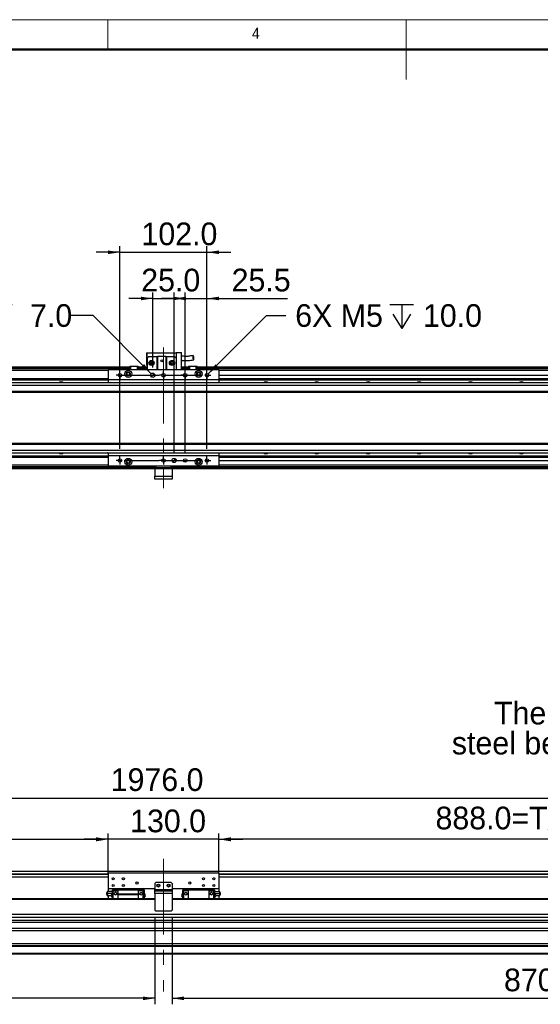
# Model space of a CAD drawing. Header units: millimetres. Extents: x 35 to 2905, y 35 to 2044.
# Tile 4 of 6: x 1017 to 1627, y 889 to 2044. Entities that reach past the tile are written whole.
import ezdxf

# ---------------------------------------------------------------- set-up
doc = ezdxf.new("R2010")
doc.units = ezdxf.units.MM
doc.header["$LTSCALE"] = 7
doc.header["$PDSIZE"] = -1
doc.linetypes.add('CENTERX2', pattern=[20.32, 12.7, -2.54, 2.54, -2.54])
doc.layers.add('DIMNS', color=7, linetype='Continuous')
doc.styles.add('SLDTEXTSTYLE1', font='Gothic.ttf', dxfattribs={"width": 0.913})
doc.styles.add('SLDTEXTSTYLE8', font='txt')
doc.dimstyles.new('SLDDIMSTYLE0', dxfattribs={"dimtxt": 26.6, "dimasz": 14, "dimexe": 0, "dimexo": 0.0625, "dimgap": 6.65, "dimtad": 2, "dimdec": 1, "dimrnd": 1e-09, "dimzin": 4, "dimdsep": 46, "dimtxsty": 'SLDTEXTSTYLE8', "dimsah": 1, "dimcen": 0.09, "dimadec": 0, "dimazin": 1, "dimtfac": 1, "dimtdec": 1, "dimtofl": 0, "dimtmove": 0, "dimatfit": 3, "dimfxl": 0, "dimfrac": 2, "dimtolj": 1, "dimtzin": 12, "dimarcsym": 0})
doc.dimstyles.new('SLDDIMSTYLE1', dxfattribs={"dimtxt": 26.6, "dimasz": 14, "dimexe": 0, "dimexo": 0.0625, "dimgap": 6.65, "dimtad": 2, "dimdec": 1, "dimrnd": 1e-09, "dimzin": 4, "dimdsep": 46, "dimtxsty": 'SLDTEXTSTYLE8', "dimsah": 1, "dimcen": 0.09, "dimadec": 0, "dimazin": 1, "dimtfac": 1, "dimtdec": 1, "dimtmove": 0, "dimatfit": 0, "dimfxl": 0, "dimfrac": 2, "dimtolj": 1, "dimtzin": 12, "dimarcsym": 0})
doc.dimstyles.new('SLDDIMSTYLE2', dxfattribs={"dimtxt": 26.6, "dimasz": 14, "dimexe": 0, "dimexo": 0.0625, "dimgap": 6.65, "dimtad": 2, "dimdec": 1, "dimrnd": 1e-09, "dimzin": 12, "dimdsep": 46, "dimtxsty": 'SLDTEXTSTYLE8', "dimsah": 1, "dimcen": 0.09, "dimadec": 0, "dimazin": 3, "dimtfac": 1, "dimtdec": 1, "dimtmove": 0, "dimatfit": 0, "dimfxl": 0, "dimfrac": 2, "dimtolj": 1, "dimtzin": 12, "dimarcsym": 0})
doc.dimstyles.new('SLDDIMSTYLE4', dxfattribs={"dimtxt": 26.6, "dimasz": 14, "dimexe": 0, "dimexo": 0.0625, "dimgap": 6.65, "dimtad": 0, "dimtih": 1, "dimtoh": 1, "dimdec": 1, "dimrnd": 1e-09, "dimzin": 4, "dimdsep": 46, "dimtxsty": 'SLDTEXTSTYLE8', "dimsah": 1, "dimcen": 0, "dimadec": 0, "dimazin": 1, "dimtfac": 1, "dimtdec": 1, "dimtofl": 0, "dimtmove": 0, "dimatfit": 3, "dimfxl": 0, "dimfrac": 2, "dimtolj": 1, "dimtzin": 12, "dimarcsym": 0})
doc.dimstyles.new('SLDDIMSTYLE7', dxfattribs={"dimtxt": 26.6, "dimasz": 14, "dimexe": 0, "dimexo": 0.0625, "dimgap": 6.65, "dimtad": 0, "dimtih": 1, "dimtoh": 1, "dimdec": 1, "dimrnd": 1e-09, "dimzin": 4, "dimdsep": 46, "dimtxsty": 'SLDTEXTSTYLE8', "dimsah": 1, "dimcen": 0, "dimadec": 0, "dimazin": 1, "dimtfac": 1, "dimtdec": 1, "dimtofl": 0, "dimtmove": 0, "dimatfit": 3, "dimfxl": 0, "dimfrac": 2, "dimtolj": 1, "dimtzin": 12, "dimarcsym": 0})

# ---------------------------------------------------------------- blocks, each defined once
blk = doc.blocks.new('_D')
at = {"layer": 'DIMNS'}
for p, q in [((197.3, 1024.3), (197.3, 1138)), ((2173.3, 1024.3), (2173.3, 1138)), ((197.3, 1131), (2173.3, 1131))]:
    blk.add_line(p, q, dxfattribs=at)
for points in [[(197.3, 1131), (211.3, 1128.9), (211.3, 1133.1)], [(2173.3, 1131), (2159.3, 1133.1), (2159.3, 1128.9)]]:
    blk.add_solid(points, dxfattribs=at)
at = {"layer": 'DIMNS', "insert": (1123.4, 1165.9), "char_height": 26.6, "attachment_point": 1, "style": 'SLDTEXTSTYLE8'}
blk.add_mtext('1976.0', dxfattribs=at)
blk = doc.blocks.new('_D_1')
at = {"layer": 'Defpoints', "color": 0}
for p in [(1120.3, 1082.6), (1120.3, 1042.9), (232.3, 1036.1)]:
    blk.add_point(p, dxfattribs=at)
at = {"layer": 'DIMNS', "color": 0, "lineweight": -2}
for p, q in [((232.3, 1036.1), (232.3, 1082.6)), ((246.3, 1082.6), (1106.3, 1082.6)), ((1120.3, 1042.9), (1120.3, 1082.6))]:
    blk.add_line(p, q, dxfattribs=at)
at = {"layer": 'DIMNS', "color": 0}
for points in [[(246.3, 1085), (246.3, 1080.3), (232.3, 1082.6)], [(1106.3, 1085), (1106.3, 1080.3), (1120.3, 1082.6)]]:
    blk.add_solid(points, dxfattribs=at)
at = {"layer": 'DIMNS', "color": 0, "insert": (706.5, 1120.9), "char_height": 26.6, "attachment_point": 2, "style": 'SLDTEXTSTYLE8'}
blk.add_mtext('\\A1;888.0=T/2+18mm', dxfattribs=at)
blk = doc.blocks.new('_D_2')
at = {"layer": 'DIMNS'}
for p, q in [((1120.3, 1051.8), (1120.3, 1089.6)), ((1250.3, 1051.8), (1250.3, 1089.6)), ((1120.3, 1082.6), (1092.3, 1082.6)), ((1250.3, 1082.6), (1120.3, 1082.6)), ((1250.3, 1082.6), (1278.3, 1082.6))]:
    blk.add_line(p, q, dxfattribs=at)
for points in [[(1120.3, 1082.6), (1106.3, 1084.7), (1106.3, 1080.5)], [(1250.3, 1082.6), (1264.3, 1080.5), (1264.3, 1084.7)]]:
    blk.add_solid(points, dxfattribs=at)
at = {"layer": 'DIMNS', "insert": (1146.2, 1117.5), "char_height": 26.6, "attachment_point": 1, "style": 'SLDTEXTSTYLE8'}
blk.add_mtext('130.0', dxfattribs=at)
blk = doc.blocks.new('_D_3')
at = {"layer": 'Defpoints', "color": 0}
for p in [(1250.3, 1082.6), (1250.3, 1042.9), (2138.3, 1036.1)]:
    blk.add_point(p, dxfattribs=at)
at = {"layer": 'DIMNS', "color": 0, "lineweight": -2}
for p, q in [((1250.3, 1042.9), (1250.3, 1082.6)), ((2124.3, 1082.6), (1264.3, 1082.6)), ((2138.3, 1036.1), (2138.3, 1082.6))]:
    blk.add_line(p, q, dxfattribs=at)
at = {"layer": 'DIMNS', "color": 0}
for points in [[(1264.3, 1085), (1264.3, 1080.3), (1250.3, 1082.6)], [(2124.3, 1085), (2124.3, 1080.3), (2138.3, 1082.6)]]:
    blk.add_solid(points, dxfattribs=at)
at = {"layer": 'DIMNS', "color": 0, "insert": (1644.7, 1120.9), "char_height": 26.6, "attachment_point": 2, "style": 'SLDTEXTSTYLE8'}
blk.add_mtext('\\A1;888.0=T/2+18mm', dxfattribs=at)
blk = doc.blocks.new('_D_4')
at = {"layer": 'DIMNS'}
for p, q in [((305.3, 983.3), (305.3, 889.1)), ((1175.3, 990.5), (1175.3, 889.1)), ((1175.3, 896.1), (305.3, 896.1))]:
    blk.add_line(p, q, dxfattribs=at)
for points in [[(305.3, 896.1), (319.3, 894), (319.3, 898.2)], [(1175.3, 896.1), (1161.3, 898.2), (1161.3, 894)]]:
    blk.add_solid(points, dxfattribs=at)
at = {"layer": 'DIMNS', "insert": (713.1, 931), "char_height": 26.6, "attachment_point": 1, "style": 'SLDTEXTSTYLE8'}
blk.add_mtext('870.0', dxfattribs=at)
blk = doc.blocks.new('_D_5')
at = {"layer": 'DIMNS'}
for p, q in [((1195.3, 990.5), (1195.3, 889.1)), ((2065.3, 983.3), (2065.3, 889.1)), ((1195.3, 896.1), (2065.3, 896.1))]:
    blk.add_line(p, q, dxfattribs=at)
for points in [[(1195.3, 896.1), (1209.3, 894), (1209.3, 898.2)], [(2065.3, 896.1), (2051.3, 898.2), (2051.3, 894)]]:
    blk.add_solid(points, dxfattribs=at)
at = {"layer": 'DIMNS', "insert": (1584.6, 931), "char_height": 26.6, "attachment_point": 1, "style": 'SLDTEXTSTYLE8'}
blk.add_mtext('870.0', dxfattribs=at)
blk = doc.blocks.new('SW_NOTE_4')
at = {"layer": 'DIMNS', "color": 0, "char_height": 26.6, "attachment_point": 2, "style": 'SLDTEXTSTYLE8'}
for s, insert in [('The distance between the load plate and the ', (-409.1, 48.4)), ('steel belt protection belt shall be greater than 4mm', (-409.2, 13.2))]:
    blk.add_mtext(s, dxfattribs=dict(at, insert=insert))
blk = doc.blocks.new('SW_SYMBOL_HOLE_DEPTH')
at = {"layer": 'DIMNS', "color": 0}
for p, q in [((0, 6125), (5600, 6125)), ((2800, 6125), (2800, 525)), ((700, 3885), (2800, 525)), ((4900, 3885), (2800, 525))]:
    blk.add_line(p, q, dxfattribs=at)
blk = doc.blocks.new('_D_22')
at = {"layer": 'DIMNS'}
for p, q in [((1237.8, 1628.5), (1306.2, 1696.9)), ((1306.2, 1696.9), (1328.6, 1696.9))]:
    blk.add_line(p, q, dxfattribs=at)
blk.add_solid([(1237.8, 1628.5), (1249.2, 1636.9), (1246.2, 1639.8)], dxfattribs=at)
at = {"layer": 'DIMNS', "xscale": 0.004985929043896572, "yscale": 0.004985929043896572, "zscale": 0.004985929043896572}
blk.add_blockref('SW_SYMBOL_HOLE_DEPTH', (1450.7, 1679.3), dxfattribs=at)
at = {"layer": 'DIMNS', "char_height": 26.6, "attachment_point": 1, "style": 'SLDTEXTSTYLE8'}
for s, insert in [('6X M5 ', (1339.8, 1710.3)), ('10.0', (1489.6, 1710.3))]:
    blk.add_mtext(s, dxfattribs=dict(at, insert=insert))
blk = doc.blocks.new('_D_23')
at = {"layer": 'DIMNS'}
for p, q in [((1102.9, 1696.9), (1074.9, 1696.9)), ((1171, 1628.7), (1102.9, 1696.9))]:
    blk.add_line(p, q, dxfattribs=at)
blk.add_solid([(1171, 1628.7), (1162.6, 1640.1), (1159.6, 1637.2)], dxfattribs=at)
at = {"layer": 'DIMNS', "xscale": 0.004985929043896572, "yscale": 0.004985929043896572, "zscale": 0.004985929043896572}
blk.add_blockref('SW_SYMBOL_HOLE_DEPTH', (979.9, 1679.3), dxfattribs=at)
at = {"layer": 'DIMNS', "char_height": 26.6, "attachment_point": 1, "style": 'SLDTEXTSTYLE8'}
for s, insert in [('2X ', (768.9, 1710.3)), ('%%c', (818.9, 1710)), (' 5.0 H7 ', (860, 1710.3)), (' 7.0', (1018.9, 1710.3))]:
    blk.add_mtext(s, dxfattribs=dict(at, insert=insert))
blk = doc.blocks.new('_D_24')
at = {"layer": 'DIMNS'}
for p, q in [((2243.3, 1627), (2243.3, 1655)), ((1249.8, 1627), (2250.3, 1627)), ((2243.3, 1527), (2243.3, 1627)), ((1249.8, 1527), (2250.3, 1527)), ((2243.3, 1527), (2243.3, 1499))]:
    blk.add_line(p, q, dxfattribs=at)
for points in [[(2243.3, 1627), (2245.4, 1641), (2241.2, 1641)], [(2243.3, 1527), (2241.2, 1513), (2245.4, 1513)]]:
    blk.add_solid(points, dxfattribs=at)
at = {"layer": 'DIMNS', "insert": (2208.4, 1534.4), "char_height": 26.6, "attachment_point": 1, "rotation": 90, "style": 'SLDTEXTSTYLE8'}
blk.add_mtext('100.0', dxfattribs=at)
blk = doc.blocks.new('_D_25')
at = {"layer": 'DIMNS'}
for p, q in [((1172.8, 1635.9), (1172.8, 1724)), ((1197.8, 1535.9), (1197.8, 1724)), ((1172.8, 1717), (1144.8, 1717)), ((1172.8, 1717), (1197.8, 1717)), ((1197.8, 1717), (1225.8, 1717))]:
    blk.add_line(p, q, dxfattribs=at)
for points in [[(1172.8, 1717), (1158.8, 1719.1), (1158.8, 1714.9)], [(1197.8, 1717), (1211.8, 1714.9), (1211.8, 1719.1)]]:
    blk.add_solid(points, dxfattribs=at)
at = {"layer": 'DIMNS', "insert": (1159.2, 1751.9), "char_height": 26.6, "attachment_point": 1, "style": 'SLDTEXTSTYLE8'}
blk.add_mtext('25.0', dxfattribs=at)
blk = doc.blocks.new('_D_26')
at = {"layer": 'DIMNS'}
for p, q in [((1134.3, 1771.2), (1106.3, 1771.2)), ((1134.3, 1540.5), (1134.3, 1778.2)), ((1134.3, 1771.2), (1236.3, 1771.2)), ((1236.3, 1540.5), (1236.3, 1778.2)), ((1236.3, 1771.2), (1264.3, 1771.2))]:
    blk.add_line(p, q, dxfattribs=at)
for points in [[(1134.3, 1771.2), (1120.3, 1773.3), (1120.3, 1769.1)], [(1236.3, 1771.2), (1250.3, 1769.1), (1250.3, 1773.3)]]:
    blk.add_solid(points, dxfattribs=at)
at = {"layer": 'DIMNS', "insert": (1159.5, 1806.1), "char_height": 26.6, "attachment_point": 1, "style": 'SLDTEXTSTYLE8'}
blk.add_mtext('102.0', dxfattribs=at)
blk = doc.blocks.new('_D_27')
at = {"layer": 'DIMNS'}
for p, q in [((1210.8, 1535.9), (1210.8, 1724)), ((1236.3, 1540.5), (1236.3, 1724)), ((1210.8, 1717), (1182.8, 1717)), ((1210.8, 1717), (1236.3, 1717)), ((1236.3, 1717), (1330.7, 1717))]:
    blk.add_line(p, q, dxfattribs=at)
for points in [[(1210.8, 1717), (1196.8, 1719.1), (1196.8, 1714.9)], [(1236.3, 1717), (1250.3, 1714.9), (1250.3, 1719.1)]]:
    blk.add_solid(points, dxfattribs=at)
at = {"layer": 'DIMNS', "insert": (1265.2, 1751.9), "char_height": 26.6, "attachment_point": 1, "style": 'SLDTEXTSTYLE8'}
blk.add_mtext('25.5', dxfattribs=at)
blk = doc.blocks.new('SW_CENTERMARKSYMBOL_6')
at = {"layer": 'DIMNS', "color": 0}
for p, q in [((-2.54, 0), (-4.64, 0)), ((0, 0), (-2.54, 0)), ((0, 2.54), (0, 4.64)), ((0, 0), (0, 2.54)), ((0, 0), (0, -2.54)), ((0, 0), (2.54, 0)), ((2.54, 0), (4.64, 0)), ((48.46, 0), (46.36, 0)), ((51, 0), (48.46, 0)), ((51, 2.54), (51, 4.64)), ((51, 0), (51, 2.54)), ((51, 0), (51, -2.54)), ((51, 0), (53.54, 0)), ((53.54, 0), (55.64, 0)), ((73.96, 0), (71.86, 0)), ((76.5, 0), (73.96, 0)), ((76.5, 2.54), (76.5, 4.64)), ((76.5, 0), (76.5, 2.54)), ((76.5, 0), (76.5, -2.54)), ((76.5, 0), (79.04, 0)), ((79.04, 0), (81.14, 0)), ((0, -2.54), (0, -4.64)), ((51, -2.54), (51, -4.64)), ((76.5, -2.54), (76.5, -4.64))]:
    blk.add_line(p, q, dxfattribs=at)
blk = doc.blocks.new('SW_CENTERMARKSYMBOL_7')
at = {"layer": 'DIMNS', "color": 0}
for p, q in [((-104.54, 0), (-106.64, 0)), ((-102, 0), (-104.54, 0)), ((-102, 2.54), (-102, 4.64)), ((-102, 0), (-102, 2.54)), ((-102, 0), (-102, -2.54)), ((-102, 0), (-99.46, 0)), ((-96.92, 0), (-56.08, 0)), ((-53.54, 0), (-55.64, 0)), ((-51, 0), (-53.54, 0)), ((-51, 0), (-53.54, 0)), ((-51, 2.54), (-51, 4.64)), ((-51, 0), (-51, 2.54)), ((-51, 0), (-51, 2.54)), ((-51, 0), (-51, -2.54)), ((-51, 0), (-48.46, 0)), ((-51, 0), (-51, -2.54)), ((-51, 0), (-48.46, 0)), ((-48.46, 0), (-46.36, 0)), ((-45.92, 0), (-5.08, 0)), ((0, 0), (-2.54, 0)), ((0, 2.54), (0, 4.64)), ((0, 0), (0, 2.54)), ((0, 0), (0, -2.54)), ((0, 0), (2.54, 0)), ((2.54, 0), (4.64, 0)), ((-102, -2.54), (-102, -4.64)), ((-51, -2.54), (-51, -4.64)), ((0, -2.54), (0, -4.64))]:
    blk.add_line(p, q, dxfattribs=at)
blk = doc.blocks.new('SW_CENTERMARKSYMBOL_8')
at = {"layer": 'DIMNS', "color": 0}
for p, q in [((-104.54, 0), (-106.64, 0)), ((-102, 0), (-104.54, 0)), ((-102, 2.54), (-102, 4.64)), ((-102, 0), (-102, 2.54)), ((-102, 0), (-102, -2.54)), ((-102, 0), (-99.46, 0)), ((-96.92, 0), (-56.08, 0)), ((-53.54, 0), (-55.64, 0)), ((-51, 0), (-53.54, 0)), ((-51, 0), (-53.54, 0)), ((-51, 2.54), (-51, 4.64)), ((-51, 0), (-51, 2.54)), ((-51, 0), (-51, 2.54)), ((-51, 0), (-51, -2.54)), ((-51, 0), (-48.46, 0)), ((-51, 0), (-51, -2.54)), ((-51, 0), (-48.46, 0)), ((-48.46, 0), (-46.36, 0)), ((-45.92, 0), (-5.08, 0)), ((0, 0), (-2.54, 0)), ((0, 2.54), (0, 4.64)), ((0, 0), (0, 2.54)), ((0, 0), (0, -2.54)), ((0, 0), (2.54, 0)), ((2.54, 0), (4.64, 0)), ((-102, -2.54), (-102, -4.64)), ((-51, -2.54), (-51, -4.64)), ((0, -2.54), (0, -4.64))]:
    blk.add_line(p, q, dxfattribs=at)
blk = doc.blocks.new('SW_DOWELSYMBOL_3')
at = {"linetype": 'Continuous', "lineweight": 18}
h = blk.add_hatch(color=0, dxfattribs=at)
edge = h.paths.add_edge_path(flags=0)
edge.add_arc((0, 0), 2.5, 180, 270)
edge.add_line((0, -2.5), (0, 0))
edge.add_line((0, 0), (-2.5, 0))
h = blk.add_hatch(color=0, dxfattribs=at)
edge = h.paths.add_edge_path(flags=0)
edge.add_arc((0, 0), 2.5, 0, 90)
edge.add_line((0, 2.5), (0, 0))
edge.add_line((0, 0), (2.5, 0))
at = {"layer": 'DIMNS', "color": 0}
blk.add_circle((0, 0), 2.5, dxfattribs=at)
blk = doc.blocks.new('SW_DOWELSYMBOL_4')
at = {"linetype": 'Continuous', "lineweight": 18}
h = blk.add_hatch(color=0, dxfattribs=at)
edge = h.paths.add_edge_path(flags=0)
edge.add_arc((0, 0), 2.5, 180, 270)
edge.add_line((0, -2.5), (0, 0))
edge.add_line((0, 0), (-2.5, 0))
h = blk.add_hatch(color=0, dxfattribs=at)
edge = h.paths.add_edge_path(flags=0)
edge.add_arc((0, 0), 2.5, 0, 90)
edge.add_line((0, 2.5), (0, 0))
edge.add_line((0, 0), (2.5, 0))
at = {"layer": 'DIMNS', "color": 0}
blk.add_circle((0, 0), 2.5, dxfattribs=at)

msp = doc.modelspace()

# ---------------------------------------------------------------- linework, layer by layer
at = {"color": 7, "linetype": 'Continuous', "lineweight": 18}
for p, q in [((2905, 2044), (35, 2044)), ((1120, 2009), (1120, 2044)), ((1470, 2044), (1470, 1974)), ((70, 2009), (2870, 2009))]:
    msp.add_line(p, q, dxfattribs=at)
at = {"color": 7, "linetype": 'Continuous', "lineweight": 50}
msp.add_line((2870, 2009), (70, 2009), dxfattribs=at)
at = {"color": 7, "linetype": 'Continuous', "lineweight": 25}
for p, q in [((1165.29, 1653.28), (1166.29, 1653.28)), ((1165.29, 1653.28), (1165.29, 1638.88)), ((1166.29, 1646.88), (1166.29, 1653.28)), ((1166.29, 1653.28), (1200.29, 1653.28)), ((1200.29, 1653.48), (1200.29, 1633.48)), ((1200.29, 1653.48), (1204.09, 1653.48)), ((1200.29, 1653.28), (1200.29, 1646.88)), ((1204.09, 1653.48), (1206.29, 1653.48)), ((1206.29, 1633.48), (1206.29, 1653.48)), ((1168.29, 1648.88), (1166.29, 1646.88)), ((1166.29, 1646.88), (1166.29, 1633.48)), ((1168.29, 1648.88), (1177.79, 1648.88)), ((1177.79, 1633.48), (1177.79, 1648.88)), ((1177.79, 1648.88), (1178.29, 1648.88)), ((1178.29, 1648.88), (1178.29, 1633.48)), ((1188.29, 1648.88), (1178.29, 1648.88)), ((1188.29, 1633.48), (1188.29, 1648.88)), ((1188.29, 1648.88), (1188.79, 1648.88)), ((1188.79, 1648.88), (1198.29, 1648.88)), ((1188.79, 1648.88), (1188.79, 1633.48)), ((1200.29, 1646.88), (1198.29, 1648.88)), ((1200.29, 1646.88), (1200.29, 1633.48)), ((209.29, 1636.48), (1145.79, 1636.48)), ((1145.79, 1634.49), (209.29, 1634.49)), ((263.29, 1636.78), (1145.79, 1636.78)), ((263.29, 1636.58), (1145.79, 1636.58)), ((1250.29, 1633.48), (1120.29, 1633.48)), ((1120.29, 1633.48), (1120.29, 1621.48)), ((1146.09, 1637.48), (1145.79, 1637.18)), ((1145.79, 1633.48), (1145.79, 1637.18)), ((1146.79, 1637.18), (1145.79, 1637.18)), ((1146.09, 1637.48), (1146.91, 1637.48)), ((1146.79, 1637.18), (1146.91, 1637.48)), ((1146.79, 1637.18), (1146.79, 1633.48)), ((1154.79, 1637.18), (1146.79, 1637.18)), ((1146.91, 1637.48), (1154.66, 1637.48)), ((1154.79, 1637.18), (1154.66, 1637.48)), ((1154.66, 1637.48), (1155.49, 1637.48)), ((1154.79, 1633.48), (1154.79, 1637.18)), ((1155.79, 1637.18), (1154.79, 1637.18)), ((1155.79, 1637.18), (1155.49, 1637.48)), ((1155.79, 1637.18), (1155.79, 1633.48)), ((1155.79, 1636.78), (1166.29, 1636.78)), ((1155.79, 1636.58), (1166.29, 1636.58)), ((1155.79, 1636.48), (1166.29, 1636.48)), ((1166.29, 1634.49), (1155.79, 1634.49)), ((1165.29, 1638.88), (1166.29, 1638.88)), ((1206.29, 1636.78), (1214.79, 1636.78)), ((1206.29, 1636.58), (1214.79, 1636.58)), ((1206.29, 1636.48), (1214.79, 1636.48)), ((1214.79, 1634.49), (1206.29, 1634.49)), ((1215.09, 1637.48), (1214.79, 1637.18)), ((1214.79, 1633.48), (1214.79, 1637.18)), ((1215.79, 1637.18), (1214.79, 1637.18)), ((1215.09, 1637.48), (1215.91, 1637.48)), ((1215.79, 1637.18), (1215.91, 1637.48)), ((1215.79, 1637.18), (1215.79, 1633.48)), ((1223.79, 1637.18), (1215.79, 1637.18)), ((1215.91, 1637.48), (1223.66, 1637.48)), ((1223.79, 1637.18), (1223.66, 1637.48)), ((1223.66, 1637.48), (1224.49, 1637.48)), ((1223.79, 1633.48), (1223.79, 1637.18)), ((1224.79, 1637.18), (1223.79, 1637.18)), ((1224.79, 1637.18), (1224.49, 1637.48)), ((1224.79, 1637.18), (1224.79, 1633.48)), ((1224.79, 1636.78), (2103.29, 1636.78)), ((1224.79, 1636.58), (2103.29, 1636.58)), ((1224.79, 1636.48), (2161.29, 1636.48)), ((2161.29, 1634.49), (1224.79, 1634.49)), ((1250.29, 1633.48), (1250.29, 1621.48)), ((215.29, 1622.99), (1120.29, 1622.99)), ((215.29, 1622.7), (1120.29, 1622.7)), ((215.29, 1621.8), (1120.29, 1621.8)), ((215.29, 1621.5), (1120.29, 1621.5)), ((2140.79, 1617.98), (230.29, 1617.98)), ((1250.29, 1621.48), (1120.29, 1621.48)), ((1120.29, 1621.48), (1120.29, 1617.98)), ((1250.29, 1622.99), (2155.29, 1622.99)), ((1250.29, 1622.7), (2155.29, 1622.7)), ((1250.29, 1621.8), (2155.29, 1621.8)), ((1250.29, 1621.5), (2155.29, 1621.5)), ((1250.29, 1621.48), (1250.29, 1617.98)), ((2141.29, 1614.98), (230.29, 1614.98)), ((2141.29, 1607.98), (230.29, 1607.98)), ((230.29, 1606.98), (2141.29, 1606.98)), ((2141.29, 1546.98), (230.29, 1546.98)), ((230.29, 1545.98), (2141.29, 1545.98)), ((230.29, 1538.98), (2141.29, 1538.98)), ((215.29, 1532.46), (1120.29, 1532.46)), ((215.29, 1532.17), (1120.29, 1532.17)), ((215.29, 1531.27), (1120.29, 1531.27)), ((215.29, 1530.98), (1120.29, 1530.98)), ((230.29, 1535.98), (2140.79, 1535.98)), ((1120.29, 1535.98), (1120.29, 1532.48)), ((1250.29, 1532.48), (1120.29, 1532.48)), ((1120.29, 1532.48), (1120.29, 1520.48)), ((1250.29, 1535.98), (1250.29, 1532.48)), ((1250.29, 1532.48), (1250.29, 1520.48)), ((1250.29, 1532.46), (2155.29, 1532.46)), ((1250.29, 1532.17), (2155.29, 1532.17)), ((1250.29, 1531.27), (2155.29, 1531.27)), ((1250.29, 1530.98), (2155.29, 1530.98)), ((1175.29, 1519.48), (209.29, 1519.48)), ((1175.29, 1516.98), (209.29, 1516.98)), ((1250.29, 1520.48), (1120.29, 1520.48)), ((1175.29, 1518.48), (1175.29, 1520.48)), ((1176.29, 1518.48), (1175.29, 1518.48)), ((1175.29, 1516.98), (1175.29, 1518.48)), ((1195.29, 1516.98), (1175.29, 1516.98)), ((1175.29, 1516.98), (1175.29, 1508.48)), ((1176.29, 1520.48), (1176.29, 1518.48)), ((1194.29, 1518.48), (1176.29, 1518.48)), ((1194.29, 1518.48), (1194.29, 1520.48)), ((1195.29, 1518.48), (1194.29, 1518.48)), ((1195.29, 1520.48), (1195.29, 1518.48)), ((2161.29, 1519.48), (1195.29, 1519.48)), ((1195.29, 1518.48), (1195.29, 1516.98)), ((1195.29, 1516.98), (1195.29, 1508.48)), ((2161.29, 1516.98), (1195.29, 1516.98)), ((1175.29, 1508.48), (1195.29, 1508.48)), ((1175.29, 1504.98), (1175.29, 1508.48)), ((1195.29, 1504.98), (1175.29, 1504.98)), ((1195.29, 1508.48), (1195.29, 1504.98)), ((230.29, 1045.21), (2141.29, 1045.21)), ((1250.29, 1042.86), (1120.29, 1042.86)), ((1120.29, 1042.86), (1120.29, 1024.36)), ((1250.29, 1042.86), (1250.29, 1024.36)), ((230.29, 1038.71), (1120.29, 1038.71)), ((1176.29, 1031.86), (1175.29, 1030.86)), ((1175.29, 1030.86), (1175.29, 1023.86)), ((1194.29, 1031.86), (1176.29, 1031.86)), ((1195.29, 1030.86), (1194.29, 1031.86)), ((1195.29, 1030.86), (1195.29, 1023.86)), ((1250.29, 1038.71), (2141.29, 1038.71)), ((1175.29, 1024.36), (1120.29, 1024.36)), ((1120.29, 1024.36), (1120.29, 1021.36)), ((1125.44, 1021.36), (1120.29, 1021.36)), ((1125.44, 1018.86), (1120.29, 1018.86)), ((1124, 1016.36), (1120.29, 1016.36)), ((1120.29, 1016.36), (1120.29, 1012.86)), ((1125.44, 1023.26), (1126.44, 1023.26)), ((1125.44, 1022.36), (1125.44, 1023.26)), ((1125.44, 1022.36), (1126.44, 1022.36)), ((1125.44, 1012.86), (1125.44, 1022.36)), ((1132.29, 1023.36), (1126.44, 1023.36)), ((1126.44, 1022.36), (1126.44, 1023.36)), ((1126.44, 1022.36), (1132.29, 1022.36)), ((1126.44, 1012.86), (1126.44, 1022.36)), ((1132.29, 1023.36), (1132.29, 1024.36)), ((1132.29, 1023.36), (1155.79, 1023.36)), ((1132.29, 1018.36), (1132.29, 1023.36)), ((1155.79, 1018.36), (1132.29, 1018.36)), ((1132.29, 1018.06), (1132.29, 1018.36)), ((1132.29, 1018.06), (1155.79, 1018.06)), ((1132.29, 1012.86), (1132.29, 1018.06)), ((1155.79, 1023.36), (1155.79, 1024.36)), ((1155.79, 1023.36), (1155.79, 1018.36)), ((1155.79, 1023.36), (1161.64, 1023.36)), ((1161.64, 1022.36), (1155.79, 1022.36)), ((1155.79, 1018.06), (1155.79, 1018.36)), ((1155.79, 1018.06), (1155.79, 1012.86)), ((1161.64, 1022.36), (1161.64, 1023.36)), ((1162.64, 1023.26), (1161.64, 1023.26)), ((1161.64, 1012.86), (1161.64, 1022.36)), ((1162.64, 1022.36), (1161.64, 1022.36)), ((1162.64, 1023.26), (1162.64, 1022.36)), ((1162.64, 1022.36), (1162.64, 1012.86)), ((1175.29, 1023.86), (1195.29, 1023.86)), ((1175.29, 1022.36), (1175.29, 1023.86)), ((1175.29, 1022.36), (1195.29, 1022.36)), ((1175.29, 1018.86), (1175.29, 1022.36)), ((1175.29, 1018.86), (1175.29, 999.36)), ((1195.29, 1018.86), (1175.29, 1018.86)), ((1250.29, 1024.36), (1195.29, 1024.36)), ((1195.29, 1023.86), (1195.29, 1022.36)), ((1195.29, 1022.36), (1195.29, 1018.86)), ((1195.29, 1018.86), (1195.29, 999.36)), ((1207.94, 1023.26), (1208.94, 1023.26)), ((1207.94, 1022.36), (1207.94, 1023.26)), ((1207.94, 1022.36), (1208.94, 1022.36)), ((1207.94, 1012.86), (1207.94, 1022.36)), ((1208.94, 1023.36), (1214.79, 1023.36)), ((1208.94, 1023.36), (1208.94, 1022.36)), ((1214.79, 1022.36), (1208.94, 1022.36)), ((1208.94, 1022.36), (1208.94, 1012.86)), ((1214.79, 1024.36), (1214.79, 1023.36)), ((1214.79, 1012.86), (1214.79, 1023.36)), ((1214.79, 1023.36), (1238.29, 1023.36)), ((1238.29, 1024.36), (1238.29, 1023.36)), ((1238.29, 1023.36), (1238.29, 1012.86)), ((1244.14, 1023.36), (1238.29, 1023.36)), ((1238.29, 1022.36), (1244.14, 1022.36)), ((1244.14, 1023.36), (1244.14, 1022.36)), ((1245.14, 1023.26), (1244.14, 1023.26)), ((1244.14, 1022.36), (1244.14, 1012.86)), ((1245.14, 1022.36), (1244.14, 1022.36)), ((1245.14, 1023.26), (1245.14, 1022.36)), ((1245.14, 1022.36), (1245.14, 1012.86)), ((1245.14, 1021.36), (1250.28, 1021.36)), ((1245.14, 1018.86), (1250.28, 1018.86)), ((1250.28, 1016.36), (1246.57, 1016.36)), ((1250.29, 1024.36), (1250.29, 1021.36)), ((1250.29, 1016.36), (1250.29, 1012.86)), ((1252.03, 1018.61), (1252.03, 1019.11)), ((1175.29, 1012.86), (209.29, 1012.86)), ((2161.29, 1012.86), (1195.29, 1012.86)), ((2017.79, 994.41), (352.79, 994.41)), ((1175.29, 999.36), (1176.29, 998.36)), ((1194.29, 998.36), (1176.29, 998.36)), ((1194.29, 998.36), (1195.29, 999.36)), ((2161.29, 987.49), (209.29, 987.49)), ((2161.29, 984.89), (209.29, 984.89)), ((2017.79, 991.01), (352.79, 991.01)), ((2161.29, 977.96), (209.29, 977.96)), ((2161.29, 975.36), (209.29, 975.36)), ((2161.29, 959.86), (209.29, 959.86)), ((2161.29, 957.86), (209.29, 957.86)), ((2161.29, 956.86), (209.29, 956.86)), ((2161.29, 948.86), (209.29, 948.86)), ((2161.29, 947.86), (209.29, 947.86))]:
    msp.add_line(p, q, dxfattribs=at)
at = {"color": 8, "linetype": 'Continuous', "lineweight": 25}
for p, q in [((1145.79, 1635.98), (209.29, 1635.98)), ((1120.29, 1632.49), (250.92, 1632.49)), ((1166.29, 1635.98), (1155.79, 1635.98)), ((1214.79, 1635.98), (1206.29, 1635.98)), ((2161.29, 1635.98), (1224.79, 1635.98)), ((2119.65, 1632.49), (1250.29, 1632.49)), ((1120.29, 1521.48), (209.29, 1521.48)), ((1175.29, 1517.98), (209.29, 1517.98)), ((2161.29, 1517.98), (1195.29, 1517.98)), ((2161.29, 1521.48), (1250.29, 1521.48)), ((230.29, 1042.21), (1120.29, 1042.21)), ((230.29, 1041.71), (1120.29, 1041.71)), ((1250.29, 1042.21), (2141.29, 1042.21)), ((1250.29, 1041.71), (2141.29, 1041.71)), ((1175.29, 1011.86), (209.29, 1011.86)), ((2161.29, 1011.86), (1195.29, 1011.86))]:
    msp.add_line(p, q, dxfattribs=at)
at = {"color": 7, "linetype": 'Continuous', "lineweight": 25, "flags": 128}
for points in [[(1120.29, 1618.36), (1119.93, 1618.15), (1119.71, 1617.98)], [(1250.86, 1617.98), (1250.63, 1618.15), (1250.28, 1618.37)], [(1119.7, 1535.98), (1119.94, 1535.81), (1120.29, 1535.59)], [(1250.28, 1535.6), (1250.64, 1535.81), (1250.87, 1535.98)]]:
    msp.add_lwpolyline(points, dxfattribs=at)
at = {"color": 7, "linetype": 'Continuous', "lineweight": 25}
for centre, radius in [((1171.29, 1641.38), 3), ((1171.29, 1641.38), 1.7), ((1171.29, 1641.38), 1.6), ((1183.29, 1643.88), 1.25), ((1195.29, 1641.38), 3), ((1195.29, 1641.38), 1.7), ((1195.29, 1641.38), 1.6), ((1134.29, 1626.98), 2.1), ((1144.04, 1628.48), 4), ((1144.04, 1628.48), 2.25), ((1144.04, 1628.48), 2), ((1144.04, 1628.48), 1.62), ((1172.79, 1626.98), 2.5), ((1185.29, 1626.98), 2.1), ((1210.79, 1626.98), 2.1), ((1226.54, 1628.48), 4), ((1226.54, 1628.48), 2.25), ((1226.54, 1628.48), 2), ((1226.54, 1628.48), 1.62), ((1236.29, 1626.98), 2.1), ((1134.29, 1526.98), 2.1), ((1144.04, 1525.48), 4), ((1144.04, 1525.48), 2.25), ((1144.04, 1525.48), 2), ((1144.04, 1525.48), 1.62), ((1185.29, 1526.98), 2.1), ((1197.79, 1526.98), 2.5), ((1210.79, 1526.98), 2.1), ((1226.54, 1525.48), 4), ((1226.54, 1525.48), 2.25), ((1226.54, 1525.48), 2), ((1226.54, 1525.48), 1.62), ((1236.29, 1526.98), 2.1), ((1126.29, 1036.36), 1.25), ((1126.29, 1028.36), 1.25), ((1138.29, 1036.36), 1.25), ((1138.29, 1028.36), 1.25), ((1154.29, 1031.36), 1.25), ((1179.29, 1028.36), 1.7), ((1179.29, 1028.36), 1.25), ((1191.29, 1028.36), 1.7), ((1191.29, 1028.36), 1.25), ((1216.29, 1031.36), 1.25), ((1232.29, 1036.36), 1.25), ((1232.29, 1028.36), 1.25), ((1244.29, 1036.36), 1.25), ((1244.29, 1028.36), 1.25), ((1129.14, 1018.86), 1.65), ((1158.94, 1018.86), 1.65), ((1211.64, 1018.86), 1.65), ((1241.44, 1018.86), 1.65)]:
    msp.add_circle(centre, radius, dxfattribs=at)
for centre, radius, start, end in [((1065.29, 1615.49), 3.75, 41.71072, 138.28928), ((1305.29, 1615.49), 3.75, 41.71072, 138.28928), ((1365.29, 1615.49), 3.75, 41.71072, 138.28928), ((1425.29, 1615.49), 3.75, 41.71072, 138.28928), ((1485.29, 1615.49), 3.75, 41.71072, 138.28928), ((1545.29, 1615.49), 3.75, 41.71072, 138.28928), ((1605.29, 1615.49), 3.75, 41.71072, 138.28928), ((1065.29, 1538.48), 3.75, 221.71072, 318.28928), ((1305.29, 1538.48), 3.75, 221.71072, 318.28928), ((1365.29, 1538.48), 3.75, 221.71072, 318.28928), ((1425.29, 1538.48), 3.75, 221.71072, 318.28928), ((1485.29, 1538.48), 3.75, 221.71072, 318.28928), ((1545.29, 1538.48), 3.75, 221.71072, 318.28928), ((1605.29, 1538.48), 3.75, 221.71072, 318.28928), ((1118.54, 1018.86), 0.25, 87.82466, 272.14651), ((1121.79, 1018.86), 3.25, 129.39474, 175.61658), ((1121.79, 1018.86), 3.25, 184.33912, 230.64422), ((1125.84, 1016.86), 1.9, 102.1827, 257.71469), ((1162.24, 1016.86), 1.9, 282.30188, 77.81629), ((1208.34, 1016.86), 1.9, 102.1827, 257.71469), ((1244.74, 1016.86), 1.9, 282.30188, 77.81629), ((1248.79, 1018.86), 3.25, 4.3789, 50.6112), ((1248.79, 1018.86), 3.25, 309.38854, 355.6617), ((1252.04, 1018.86), 0.25, 0, 92.20106), ((1252.04, 1018.86), 0.25, 267.7338, 0)]:
    msp.add_arc(centre, radius, start, end, dxfattribs=at)
for points, knots in [([(1171.07, 1640.25), (1170.94, 1640.28), (1170.69, 1640.32), (1170.35, 1640.54), (1170.09, 1640.86), (1169.94, 1641.26), (1169.93, 1641.71), (1170.06, 1642.15), (1170.32, 1642.52), (1170.56, 1642.68), (1170.68, 1642.76)], [0, 0, 0, 0, 0.115352, 0.231254, 0.3517774, 0.4770087, 0.6065212, 0.7402431, 0.8783581, 1, 1, 1, 1]), ([(1171.29, 1640.23), (1171.29, 1640.23), (1171.41, 1640.24), (1171.65, 1640.27), (1171.96, 1640.43), (1172.22, 1640.68), (1172.39, 1640.99), (1172.45, 1641.34), (1172.41, 1641.69), (1172.27, 1642.02), (1172.03, 1642.28), (1171.73, 1642.46), (1171.39, 1642.55), (1171.03, 1642.53), (1170.7, 1642.4), (1170.43, 1642.18), (1170.23, 1641.88), (1170.13, 1641.54), (1170.13, 1641.19), (1170.25, 1640.85), (1170.45, 1640.57), (1170.73, 1640.35), (1170.96, 1640.29), (1171.07, 1640.25)], [0, 0, 0, 0, 0.0017194, 0.0516365, 0.1015518, 0.1514605, 0.2013764, 0.2512938, 0.3012085, 0.3511205, 0.4010319, 0.4509498, 0.5008635, 0.5507756, 0.6006877, 0.6506017, 0.7005183, 0.7504334, 0.800345, 0.8502588, 0.9001742, 0.9500901, 1, 1, 1, 1]), ([(1171.89, 1642.76), (1172.02, 1642.67), (1172.29, 1642.48), (1172.55, 1642.06), (1172.66, 1641.58), (1172.6, 1641.11), (1172.39, 1640.71), (1172.06, 1640.42), (1171.74, 1640.28), (1171.55, 1640.26), (1171.5, 1640.25)], [0, 0, 0, 0, 0.140799, 0.2880652, 0.4304361, 0.5679425, 0.7005945, 0.8284725, 0.9515828, 1, 1, 1, 1]), ([(1195.16, 1640.25), (1195.1, 1640.25), (1194.91, 1640.26), (1194.58, 1640.37), (1194.24, 1640.64), (1194, 1641.03), (1193.91, 1641.49), (1193.98, 1641.97), (1194.22, 1642.41), (1194.5, 1642.65), (1194.66, 1642.75), (1194.68, 1642.76)], [0, 0, 0, 0, 0.0488392, 0.1680252, 0.2919237, 0.4205457, 0.5539621, 0.6921708, 0.834936, 0.9819185, 1, 1, 1, 1]), ([(1195.07, 1640.25), (1194.94, 1640.29), (1194.7, 1640.37), (1194.42, 1640.6), (1194.25, 1640.85), (1194.16, 1641.12), (1194.13, 1641.33), (1194.14, 1641.46), (1194.14, 1641.49), (1194.14, 1641.49), (1194.14, 1641.49), (1194.14, 1641.49), (1194.14, 1641.49), (1194.14, 1641.49)], [0, 0, 0, 0, 0.23692774, 0.44169573, 0.61423938, 0.75450974, 0.93807951, 0.98296511, 0.98978665, 0.99520598, 0.99754948, 0.99976719, 1, 1, 1, 1]), ([(1195.5, 1640.25), (1195.64, 1640.28), (1195.92, 1640.33), (1196.27, 1640.58), (1196.52, 1640.93), (1196.64, 1641.34), (1196.63, 1641.77), (1196.49, 1642.17), (1196.24, 1642.52), (1196.01, 1642.68), (1195.89, 1642.76)], [0, 0, 0, 0, 0.1248138, 0.2498463, 0.3748683, 0.4998628, 0.6248463, 0.7498351, 0.8748376, 1, 1, 1, 1]), ([(1220.03, 1650.04), (1218.98, 1649.87), (1217.16, 1649.58), (1214.78, 1649.21), (1212.97, 1649.07), (1211.39, 1649.04), (1209.62, 1649.12), (1207.87, 1649.33), (1206.7, 1649.5), (1206.29, 1649.56)], [0, 0, 0, 0, 0.2344698, 0.40865853, 0.53524356, 0.62707967, 0.7466151, 0.90960966, 1, 1, 1, 1]), ([(1206.29, 1644.53), (1206.41, 1644.51), (1206.91, 1644.44), (1207.71, 1644.33), (1208.66, 1644.23), (1209.9, 1644.12), (1211.73, 1644.04), (1214.33, 1644.14), (1217.33, 1644.56), (1219.47, 1644.91), (1220.6, 1645.09)], [0, 0, 0, 0, 0.0266182, 0.1029769, 0.1650773, 0.2226606, 0.3581582, 0.5376736, 0.7561601, 1, 1, 1, 1]), ([(1219.65, 1648.87), (1219.67, 1649.12), (1219.72, 1649.62), (1219.9, 1650.03), (1220.12, 1650.07), (1220.36, 1649.79), (1220.57, 1649.28), (1220.76, 1648.58), (1220.9, 1647.78), (1220.98, 1646.94), (1220.98, 1646.16), (1220.91, 1645.54), (1220.77, 1645.15), (1220.57, 1645.06), (1220.37, 1645.16), (1220.18, 1645.51), (1220.01, 1646.04), (1219.86, 1646.77), (1219.75, 1647.52), (1219.67, 1648.06), (1219.64, 1648.32), (1219.63, 1648.41), (1219.63, 1648.43), (1219.63, 1648.5), (1219.63, 1648.66), (1219.64, 1648.79), (1219.65, 1648.87)], [0, 0, 0, 0, 0.0648176, 0.1297793, 0.189732, 0.2426191, 0.2944133, 0.3462435, 0.3987244, 0.4521998, 0.5066016, 0.5614526, 0.616052, 0.6697726, 0.727069, 0.7653775, 0.8036915, 0.8589096, 0.9142292, 0.9495547, 0.9640012, 0.9648512, 0.9657591, 0.9687105, 0.9805281, 1, 1, 1, 1]), ([(1119.85, 1617.98), (1119.9, 1618.06), (1120, 1618.21), (1120.21, 1618.32), (1120.29, 1618.37)], [0, 0, 0, 0, 0.5636676, 1, 1, 1, 1]), ([(1250.28, 1618.37), (1250.44, 1618.28), (1250.64, 1618.16), (1250.71, 1618.02), (1250.72, 1617.98)], [0, 0, 0, 0, 0.7815678, 1, 1, 1, 1]), ([(1120.29, 1535.59), (1120.13, 1535.68), (1119.93, 1535.8), (1119.86, 1535.95), (1119.84, 1535.98)], [0, 0, 0, 0, 0.764308, 1, 1, 1, 1]), ([(1250.73, 1535.98), (1250.67, 1535.9), (1250.57, 1535.76), (1250.37, 1535.64), (1250.28, 1535.59)], [0, 0, 0, 0, 0.5738156, 1, 1, 1, 1]), ([(1118.54, 1019.11), (1118.54, 1019.11), (1118.54, 1019.1), (1118.54, 1019.06), (1118.54, 1019), (1118.54, 1018.93), (1118.54, 1018.88), (1118.54, 1018.86), (1118.54, 1018.82), (1118.54, 1018.76), (1118.54, 1018.69), (1118.54, 1018.64), (1118.54, 1018.61), (1118.54, 1018.61), (1118.54, 1018.61)], [0, 0, 0, 0, 0.1073382, 0.2146801, 0.3220163, 0.4293564, 0.482448, 0.4956749, 0.5221519, 0.6294915, 0.7368271, 0.8441686, 0.9515074, 1, 1, 1, 1]), ([(1120.29, 1018.86), (1120.15, 1019.02), (1119.86, 1019.34), (1119.68, 1019.94), (1119.73, 1020.55), (1119.97, 1021.04), (1120.21, 1021.28), (1120.29, 1021.36)], [0, 0, 0, 0, 0.2194137, 0.4388288, 0.658243, 0.8776554, 1, 1, 1, 1]), ([(1120.29, 1016.36), (1120.15, 1016.52), (1119.86, 1016.84), (1119.68, 1017.44), (1119.73, 1018.05), (1119.97, 1018.54), (1120.21, 1018.78), (1120.29, 1018.86)], [0, 0, 0, 0, 0.2194139, 0.4388285, 0.6582419, 0.8776543, 1, 1, 1, 1]), ([(1120.29, 1021.36), (1120.15, 1021.36), (1119.86, 1021.36), (1119.69, 1021.36), (1119.73, 1021.36), (1119.73, 1021.36)], [0, 0, 0, 0, 0.4381256, 0.8762496, 1, 1, 1, 1]), ([(1119.73, 1016.36), (1119.74, 1016.36), (1119.74, 1016.36), (1119.97, 1016.36), (1120.21, 1016.36), (1120.29, 1016.36)], [0, 0, 0, 0, 0.3163071, 0.7552459, 1, 1, 1, 1]), ([(1250.28, 1021.36), (1250.42, 1021.2), (1250.72, 1020.88), (1250.89, 1020.28), (1250.84, 1019.67), (1250.6, 1019.18), (1250.36, 1018.95), (1250.28, 1018.86)], [0, 0, 0, 0, 0.2194174, 0.4388301, 0.6582418, 0.8776561, 1, 1, 1, 1]), ([(1250.84, 1021.36), (1250.84, 1021.36), (1250.83, 1021.36), (1250.6, 1021.36), (1250.36, 1021.36), (1250.28, 1021.36)], [0, 0, 0, 0, 0.3157713, 0.7550568, 1, 1, 1, 1]), ([(1250.28, 1018.86), (1250.42, 1018.7), (1250.72, 1018.38), (1250.89, 1017.78), (1250.84, 1017.17), (1250.6, 1016.68), (1250.36, 1016.45), (1250.28, 1016.36)], [0, 0, 0, 0, 0.21941766, 0.43883058, 0.65824261, 0.87765666, 1, 1, 1, 1]), ([(1250.28, 1016.36), (1250.42, 1016.36), (1250.71, 1016.36), (1250.88, 1016.36), (1250.85, 1016.36), (1250.84, 1016.36)], [0, 0, 0, 0, 0.4380225, 0.8760329, 1, 1, 1, 1])]:
    msp.add_open_spline(points, degree=3, knots=knots, dxfattribs=at)
at = {"layer": 'DIMNS', "linetype": 'CENTERX2', "lineweight": 18}
for p, q in [((1185.29, 1659.43), (1185.29, 1494.53)), ((1185.29, 1059.81), (1185.29, 904.21))]:
    msp.add_line(p, q, dxfattribs=at)

# ---------------------------------------------------------------- block references
at = {"layer": 'DIMNS'}
for name, p in [('SW_CENTERMARKSYMBOL_6', (1134.29, 1626.98)), ('SW_CENTERMARKSYMBOL_8', (1236.29, 1626.98)), ('SW_DOWELSYMBOL_3', (1172.79, 1626.98)), ('SW_CENTERMARKSYMBOL_7', (1236.29, 1526.98)), ('SW_DOWELSYMBOL_4', (1197.79, 1526.98)), ('SW_NOTE_4', (2332.08, 1195.58))]:
    msp.add_blockref(name, p, dxfattribs=at)

# ---------------------------------------------------------------- texts
at = {"color": 7, "linetype": 'Continuous', "lineweight": 0, "insert": (1289.17, 2034.52), "char_height": 12.96, "attachment_point": 1, "style": 'SLDTEXTSTYLE1'}
msp.add_mtext('4', dxfattribs=at)

# ---------------------------------------------------------------- dimensions: what is measured, and where the dimension line sits
at = {"layer": 'DIMNS'}
for base, p1, p2, dimstyle, picture, middle in [((1236.29, 1771.2), (1134.29, 1531.62), (1236.29, 1531.62), 'SLDDIMSTYLE1', '_D_26', (1201.88, 1771.2)), ((1197.79, 1717), (1172.79, 1626.98), (1197.79, 1526.98), 'SLDDIMSTYLE1', '_D_25', (1192.02, 1717)), ((1236.29, 1717), (1210.79, 1526.98), (1236.29, 1531.62), 'SLDDIMSTYLE2', '_D_27', (1297.95, 1717)), ((2173.29, 1131.04), (197.29, 1015.36), (2173.29, 1015.36), 'SLDDIMSTYLE0', '_D', (1175.4, 1131.04)), ((1120.29, 1082.64), (1250.29, 1042.86), (1120.29, 1042.86), 'SLDDIMSTYLE1', '_D_2', (1188.61, 1082.64)), ((305.29, 896.08), (1175.29, 999.36), (305.29, 992.21), 'SLDDIMSTYLE0', '_D_4', (755.44, 896.08)), ((2065.29, 896.08), (1195.29, 999.36), (2065.29, 992.21), 'SLDDIMSTYLE0', '_D_5', (1626.96, 896.08))]:
    dim = msp.add_linear_dim(base=base, p1=p1, p2=p2, dimstyle=dimstyle, dxfattribs=at)
    dim.commit()
    dim.dimension.update_dxf_attribs({"geometry": picture, "text_midpoint": middle, "dimtype": 160})
dim = msp.add_diameter_dim_2p(p1=(1174.55, 1625.21), p2=(1171.02, 1628.75), text='2X <> H7 {\\fGDT;x} 7.0\\P', dimstyle='SLDDIMSTYLE4', dxfattribs=at)
dim.commit()
dim.dimension.update_dxf_attribs({"geometry": '_D_23', "text_midpoint": (921.87, 1696.9), "dimtype": 163})
dim = msp.add_diameter_dim_2p(p1=(1234.8, 1625.49), p2=(1237.77, 1628.46), text='6X M5 {\\fGDT;x}<>\\P', dimstyle='SLDDIMSTYLE7', override={"dimpost": '<>'}, dxfattribs=at)
dim.commit()
dim.dimension.update_dxf_attribs({"geometry": '_D_22', "text_midpoint": (1447.47, 1696.9), "dimtype": 163})
dim = msp.add_linear_dim(base=(2243.29, 1626.98), p1=(1240.93, 1526.98), p2=(1240.93, 1626.98), angle=90, dimstyle='SLDDIMSTYLE1', dxfattribs=at)
dim.commit()
dim.dimension.update_dxf_attribs({"geometry": '_D_24', "text_midpoint": (2243.29, 1576.75), "dimtype": 160})
for base, p1, p2, picture, middle in [((1120.29, 1082.64), (232.29, 1036.06), (1120.29, 1042.86), '_D_1', (706.52, 1082.64)), ((1250.29, 1082.64), (2138.29, 1036.06), (1250.29, 1042.86), '_D_3', (1644.68, 1082.64))]:
    dim = msp.add_linear_dim(base=base, p1=p1, p2=p2, text='<>=T/2+18mm', dimstyle='SLDDIMSTYLE0', dxfattribs=at)
    dim.commit()
    dim.dimension.update_dxf_attribs({"geometry": picture, "text_midpoint": middle, "dimtype": 160})

doc.saveas('drawing.dxf')
